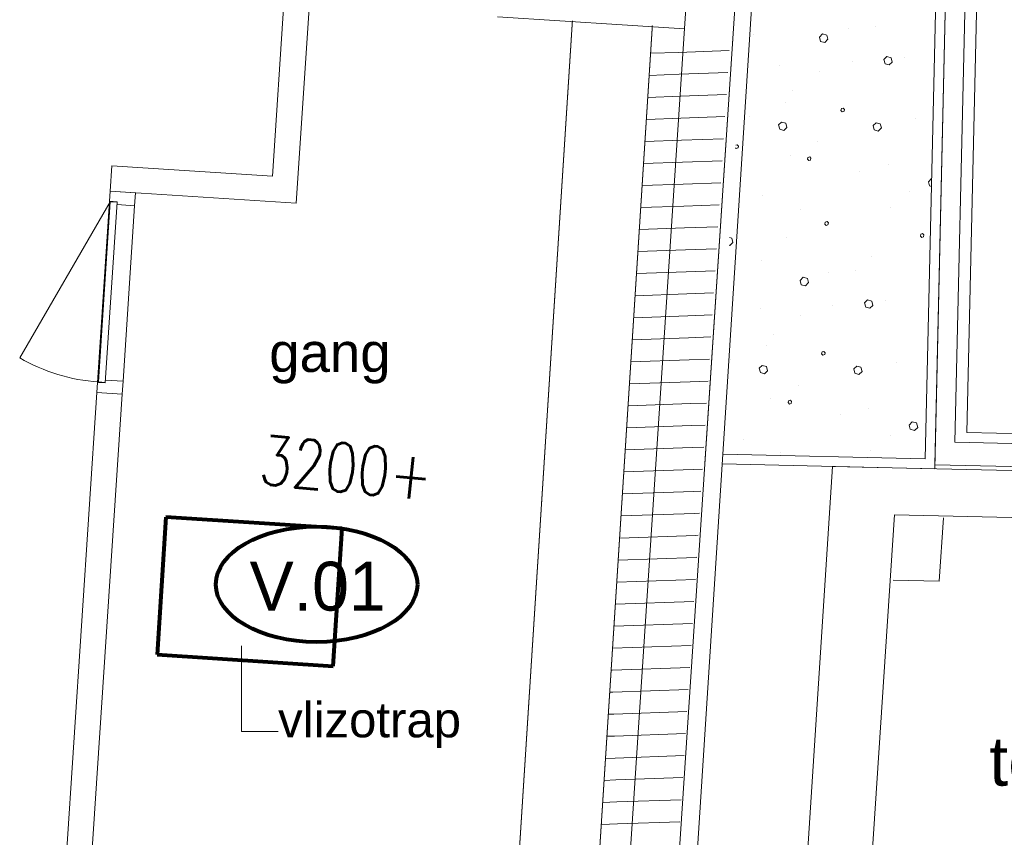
# Model space of a CAD drawing. Header units: millimetres. Extents: x -90830 to 24172, y -102460 to 73669.
# Tile 4 of 198: x -84212 to -79172, y 6925 to 11112. Entities that reach past the tile are written whole.
import ezdxf

# ---------------------------------------------------------------- set-up
doc = ezdxf.new("R2010")
doc.units = ezdxf.units.MM
doc.linetypes.add('ACAD_ISO14W100_S12', pattern=[0.009, 0.007, -0.001, 0, 0, 0, 0, 0, -0.001])
doc.linetypes.add('GETRENNT2_S6', pattern=[0.012, 0.007, -0.001, 0.001, -0.001, 0.001, -0.001])
for name, color, linetype, lineweight in [('Algemeen', 253, 'Continuous', 9), ('Algemeen01', 253, 'Continuous', 80), ('HOOGTEN', 253, 'Continuous', 9), ('Standard', 253, 'Continuous', 9), ('V21-BUITENWANDEN', 253, 'Continuous', 9), ('V22-BINNENWANDEN', 253, 'Continuous', 9), ('V26-DAKCONSTRUCTIES', 253, 'Continuous', 9), ('V27-DAKEN', 253, 'Continuous', 9), ('V32-WANDOPENINGEN-BINNEN', 253, 'Continuous', 9), ('V36-HOOGTELIJN1500', 253, 'GETRENNT2_S6', 9), ('V36-HOOGTELIJN2000', 253, 'ACAD_ISO14W100_S12', 9)]:
    doc.layers.add(name, color=color, linetype=linetype, lineweight=lineweight)
doc.styles.add('ARIAL', font='arial.ttf')
doc.styles.add('TXT', font='txt.shx')

msp = doc.modelspace()

# ---------------------------------------------------------------- linework, layer by layer
at = {"layer": 'Algemeen'}
for p, q in [((-83075.8, 7466.6), (-83075.8, 7905)), ((-82889.1, 7466.6), (-83075.8, 7466.6))]:
    msp.add_line(p, q, dxfattribs=at)
at = {"layer": 'Algemeen01'}
for p, q in [((-83463.3, 8564.9), (-83508.9, 7860.4)), ((-82562, 8506.5), (-83463.3, 8564.9)), ((-82607.6, 7802.1), (-82562, 8506.5)), ((-83508.9, 7860.4), (-82607.6, 7802.1))]:
    msp.add_line(p, q, dxfattribs=at)
msp.add_ellipse((-82692.1, 8220.2), major_axis=(515.6, 0), ratio=0.573767, dxfattribs=at)
at = {"layer": 'Standard'}
for p, q in [((-80415, 11980.3), (-80612.7, 8887.1)), ((-80102.4, 11038.7), (-80118.7, 11022.5)), ((-80080.3, 11033.2), (-80102.4, 11038.7)), ((-79971.2, 11064.7), (-79971.2, 11064.7)), ((-79832.4, 11075), (-79832.4, 11075)), ((-80457.5, 11035.6), (-80457.5, 11035.6)), ((-80118.7, 11022.5), (-80112.9, 11000.7)), ((-80112.9, 11000.7), (-80090.8, 10995.2)), ((-80090.8, 10995.2), (-80074.5, 11011.5)), ((-80074.5, 11011.5), (-80080.3, 11033.2)), ((-80982.1, 10939.5), (-80839.6, 10944.5)), ((-80839.6, 10944.5), (-80580.4, 10953.6)), ((-79950.7, 10896.3), (-79950.7, 10896.3)), ((-79773, 10923.6), (-79788.1, 10907.2)), ((-79788.1, 10907.2), (-79782.3, 10885.4)), ((-79750.9, 10916.8), (-79773, 10923.6)), ((-79761.4, 10880), (-79745.2, 10895)), ((-79745.2, 10895), (-79750.9, 10916.8)), ((-79683.1, 10918.9), (-79683.1, 10918.9)), ((-80835.6, 10832.1), (-80587.6, 10840.7)), ((-80320.8, 10878), (-80320.8, 10878)), ((-80116.6, 10844.3), (-80116.6, 10844.3)), ((-79782.3, 10885.4), (-79761.4, 10880)), ((-80989.3, 10826.7), (-80835.6, 10832.1)), ((-80255.9, 10747.5), (-80255.9, 10747.5)), ((-80996.5, 10713.9), (-80831.7, 10719.6)), ((-80831.7, 10719.6), (-80594.8, 10727.9)), ((-80290.7, 10688.8), (-80290.7, 10688.8)), ((-80006.1, 10656.2), (-80009.4, 10646.4)), ((-80009.4, 10646.4), (-80002.4, 10639.6)), ((-79997.1, 10659.2), (-80006.1, 10656.2)), ((-80002.4, 10639.6), (-79992.2, 10642.5)), ((-79990.2, 10651.2), (-79997.1, 10659.2)), ((-79992.2, 10642.5), (-79990.2, 10651.2)), ((-81003.7, 10601.1), (-80827.8, 10607.2)), ((-80827.8, 10607.2), (-80602, 10615.1)), ((-80474.5, 10616.9), (-80474.5, 10616.9)), ((-80312.5, 10587.7), (-80327.5, 10572.6)), ((-80290.4, 10582.2), (-80312.5, 10587.7)), ((-79827.5, 10584.3), (-79843.7, 10569.3)), ((-79806.6, 10578.9), (-79827.5, 10584.3)), ((-79624.1, 10603.3), (-79624.1, 10603.3)), ((-80327.5, 10572.6), (-80321.7, 10550.8)), ((-80321.7, 10550.8), (-80300.9, 10544.2)), ((-80300.9, 10544.2), (-80284.6, 10560.4)), ((-80284.6, 10560.4), (-80290.4, 10582.2)), ((-79843.7, 10569.3), (-79837.9, 10547.5)), ((-79837.9, 10547.5), (-79817.2, 10540.9)), ((-79817.2, 10540.9), (-79800.8, 10557.1)), ((-79800.8, 10557.1), (-79806.6, 10578.9)), ((-81010.9, 10488.3), (-80823.9, 10494.8)), ((-80823.9, 10494.8), (-80609.2, 10502.3)), ((-80127.4, 10486.5), (-80127.4, 10486.5)), ((-80548, 10455.1), (-80545.2, 10452)), ((-80539.9, 10471.6), (-80547, 10469.2)), ((-80545.2, 10452), (-80535, 10454.9)), ((-80532.9, 10464.8), (-80539.9, 10471.6)), ((-80535, 10454.9), (-80532.9, 10464.8)), ((-80819.9, 10382.4), (-80616.4, 10389.5)), ((-80268.4, 10416.2), (-80268.4, 10416.2)), ((-80177.7, 10406.5), (-80179.6, 10397.8)), ((-80179.6, 10397.8), (-80172.7, 10389.8)), ((-80167.4, 10409.4), (-80177.7, 10406.5)), ((-80172.7, 10389.8), (-80163.7, 10392.8)), ((-80161.7, 10402.7), (-80167.4, 10409.4)), ((-80163.7, 10392.8), (-80161.7, 10402.7)), ((-81018.1, 10375.4), (-80819.9, 10382.4)), ((-79911.1, 10336.4), (-79911.1, 10336.4)), ((-79766.9, 10368.8), (-79766.9, 10368.8)), ((-79544.2, 10298.5), (-79560.6, 10282.2)), ((-79560.6, 10282.2), (-79554.8, 10260.5)), ((-79543.8, 10298.4), (-79544.2, 10298.5)), ((-81025.3, 10262.6), (-80816, 10269.9)), ((-80816, 10269.9), (-80623.6, 10276.6)), ((-79554.8, 10260.5), (-79544.7, 10257.9)), ((-80410.2, 10210.5), (-80410.2, 10210.5)), ((-79656.3, 10229.6), (-79656.3, 10229.6)), ((-81032.5, 10149.8), (-80812.1, 10157.5)), ((-80812.1, 10157.5), (-80630.8, 10163.8)), ((-80216.4, 10140), (-80216.4, 10140)), ((-79756.5, 10152.3), (-79756.5, 10152.3)), ((-81039.8, 10037), (-80808.2, 10045.1)), ((-80808.2, 10045.1), (-80638, 10051)), ((-80088.7, 10074.6), (-80090.7, 10064.8)), ((-80090.7, 10064.8), (-80083.7, 10057.9)), ((-80078.4, 10077.6), (-80088.7, 10074.6)), ((-80083.7, 10057.9), (-80074.7, 10061)), ((-80071.4, 10070.8), (-80078.4, 10077.6)), ((-80074.7, 10061), (-80071.4, 10070.8)), ((-80566.7, 9992.2), (-80578.2, 9995.7)), ((-80560.9, 9970.4), (-80566.7, 9992.2)), ((-80285.4, 9997.5), (-80285.4, 9997.5)), ((-79599.5, 10013.2), (-79601.5, 10003.4)), ((-79601.5, 10003.4), (-79594.6, 9996.5)), ((-79590.5, 10016.3), (-79599.5, 10013.2)), ((-79594.6, 9996.5), (-79585.5, 9999.6)), ((-79583.5, 10009.4), (-79590.5, 10016.3)), ((-79585.5, 9999.6), (-79583.5, 10009.4)), ((-81047, 9924.2), (-80804.2, 9932.6)), ((-80804.2, 9932.6), (-80645.3, 9938.2)), ((-80580.8, 9956.3), (-80577.1, 9955.4)), ((-80577.1, 9955.4), (-80560.9, 9970.4)), ((-80413.8, 9881), (-80413.8, 9881)), ((-79851.6, 9901.6), (-79851.6, 9901.6)), ((-79931.4, 9828.9), (-79931.4, 9828.9)), ((-81054.2, 9811.3), (-80800.3, 9820.2)), ((-80800.3, 9820.2), (-80652.5, 9825.4)), ((-80556.5, 9789.5), (-80556.5, 9789.5)), ((-80201.3, 9792.7), (-80217.7, 9776.4)), ((-80179.2, 9787.1), (-80201.3, 9792.7)), ((-80173.4, 9765.4), (-80179.2, 9787.1)), ((-80070.1, 9818.6), (-80070.1, 9818.6)), ((-80217.7, 9776.4), (-80211.9, 9754.6)), ((-80211.9, 9754.6), (-80189.8, 9749.1)), ((-80189.8, 9749.1), (-80173.4, 9765.4)), ((-81061.4, 9698.5), (-80796.4, 9707.8)), ((-80796.4, 9707.8), (-80659.7, 9712.5)), ((-79871.9, 9677.5), (-79887, 9661.1)), ((-79849.9, 9670.7), (-79871.9, 9677.5)), ((-80419.7, 9632), (-80419.7, 9632)), ((-80049.6, 9650.2), (-80049.6, 9650.2)), ((-79887, 9661.1), (-79881.2, 9639.3)), ((-79881.2, 9639.3), (-79860.3, 9633.9)), ((-79860.3, 9633.9), (-79844.1, 9648.9)), ((-79844.1, 9648.9), (-79849.9, 9670.7)), ((-79782, 9672.9), (-79782, 9672.9)), ((-81068.6, 9585.7), (-80792.5, 9595.3)), ((-80792.5, 9595.3), (-80666.9, 9599.7)), ((-80215.5, 9598.2), (-80215.5, 9598.2)), ((-79559.5, 9611.6), (-79560, 9610.1)), ((-79560, 9610.1), (-79559.5, 9609.5)), ((-81075.8, 9472.9), (-80788.5, 9482.9)), ((-80788.5, 9482.9), (-80674.1, 9486.9)), ((-80354.9, 9501.4), (-80354.9, 9501.4)), ((-80389.6, 9442.7), (-80389.6, 9442.7)), ((-80105.1, 9410.1), (-80108.4, 9400.3)), ((-80108.4, 9400.3), (-80101.4, 9393.5)), ((-80096.1, 9413.1), (-80105.1, 9410.1)), ((-80101.4, 9393.5), (-80091.1, 9396.5)), ((-80089.2, 9405.1), (-80096.1, 9413.1)), ((-80091.1, 9396.5), (-80089.2, 9405.1)), ((-81083, 9360.1), (-80784.6, 9370.5)), ((-80784.6, 9370.5), (-80681.3, 9374.1)), ((-80573.4, 9370.8), (-80573.4, 9370.8)), ((-80411.5, 9341.6), (-80426.4, 9326.5)), ((-80426.4, 9326.5), (-80420.7, 9304.7)), ((-80389.3, 9336.1), (-80411.5, 9341.6)), ((-80383.5, 9314.3), (-80389.3, 9336.1)), ((-79926.4, 9338.2), (-79942.7, 9323.2)), ((-79905.6, 9332.8), (-79926.4, 9338.2)), ((-79899.8, 9311), (-79905.6, 9332.8)), ((-79723.1, 9357.2), (-79723.1, 9357.2)), ((-80420.7, 9304.7), (-80399.9, 9298.1)), ((-80399.9, 9298.1), (-80383.5, 9314.3)), ((-79942.7, 9323.2), (-79936.9, 9301.4)), ((-79936.9, 9301.4), (-79916.1, 9294.8)), ((-79916.1, 9294.8), (-79899.8, 9311)), ((-81090.2, 9247.2), (-80780.7, 9258)), ((-80780.7, 9258), (-80688.5, 9261.3)), ((-80226.4, 9240.4), (-80226.4, 9240.4)), ((-81097.4, 9134.4), (-80776.8, 9145.6)), ((-80776.8, 9145.6), (-80695.7, 9148.4)), ((-80367.4, 9170.1), (-80367.4, 9170.1)), ((-80276.6, 9160.4), (-80278.6, 9151.8)), ((-80278.6, 9151.8), (-80271.7, 9143.7)), ((-80266.4, 9163.3), (-80276.6, 9160.4)), ((-80271.7, 9143.7), (-80262.7, 9146.7)), ((-80260.6, 9156.6), (-80266.4, 9163.3)), ((-80262.7, 9146.7), (-80260.6, 9156.6)), ((-79865.8, 9122.8), (-79865.8, 9122.8)), ((-80010.1, 9090.3), (-80010.1, 9090.3)), ((-81104.7, 9021.6), (-80772.8, 9033.2)), ((-80772.8, 9033.2), (-80702.9, 9035.6)), ((-79643.2, 9052.4), (-79659.5, 9036.2)), ((-79659.5, 9036.2), (-79653.7, 9014.4)), ((-79621.1, 9046.9), (-79643.2, 9052.4)), ((-79631.6, 9008.9), (-79615.4, 9023.9)), ((-79615.4, 9023.9), (-79621.1, 9046.9)), ((-79755.2, 8983.6), (-79755.2, 8983.6)), ((-79653.7, 9014.4), (-79631.6, 9008.9)), ((-80768.9, 8920.7), (-80710.2, 8922.8)), ((-80509.1, 8964.4), (-80509.1, 8964.4)), ((-81111.9, 8908.8), (-80768.9, 8920.7)), ((-80612.7, 8887.1), (-81006.6, 2724.8)), ((-80315.3, 8893.9), (-80315.3, 8893.9)), ((-79855.4, 8906.3), (-79855.4, 8906.3)), ((-81119.1, 8795.9), (-80765, 8808.3)), ((-80765, 8808.3), (-80717.4, 8810)), ((-81126.3, 8683.1), (-80761, 8695.9)), ((-80761, 8695.9), (-80724.6, 8697.2)), ((-81133.5, 8570.3), (-80757.1, 8583.5)), ((-80757.1, 8583.5), (-80731.8, 8584.3)), ((-81140.7, 8457.5), (-80753.2, 8471)), ((-80753.2, 8471), (-80739, 8471.5)), ((-81147.9, 8344.7), (-80749.3, 8358.6)), ((-80749.3, 8358.6), (-80746.2, 8358.7)), ((-81155.1, 8231.8), (-80753.4, 8245.9)), ((-81162.4, 8119), (-80760.6, 8133.1)), ((-81169.6, 8006.2), (-80767.8, 8020.2)), ((-81176.8, 7893.4), (-80775.1, 7907.4)), ((-81184, 7780.6), (-81179.4, 7780.7)), ((-81179.4, 7780.7), (-80782.3, 7794.6)), ((-81191.2, 7667.7), (-81175.4, 7668.3)), ((-81175.4, 7668.3), (-80789.5, 7681.8)), ((-81171.5, 7555.9), (-80796.7, 7569)), ((-81198.4, 7554.9), (-81171.5, 7555.9)), ((-81205.6, 7442.1), (-81167.6, 7443.4)), ((-81167.6, 7443.4), (-80803.9, 7456.1)), ((-81212.8, 7329.3), (-81163.7, 7331)), ((-81163.7, 7331), (-80811.1, 7343.3)), ((-81220, 7216.5), (-81159.7, 7218.6)), ((-81159.7, 7218.6), (-80818.3, 7230.5)), ((-81155.8, 7106.1), (-80825.5, 7117.7)), ((-81227.3, 7103.6), (-81155.8, 7106.1)), ((-81234.5, 6990.8), (-81151.9, 6993.7)), ((-81151.9, 6993.7), (-80832.8, 7004.8))]:
    msp.add_line(p, q, dxfattribs=at)
at = {"layer": 'V21-BUITENWANDEN'}
for p, q in [((-81355.4, 2747.6), (-80713.8, 12506)), ((-81105.9, 2731.3), (-80464.3, 12489.6)), ((-79424.5, 8948.6), (-79349, 12259.1)), ((-79527.2, 8832.3), (-79452.2, 12121.4)), ((-79424.5, 8948.6), (-75445.6, 8857.8)), ((-80465.1, 2402), (-80050.7, 8824.2)), ((-80050.7, 8824.2), (-78987.3, 8800)), ((-76917.9, 8772.8), (-79527.2, 8832.3)), ((-79733.2, 8576.9), (-80128, 2634.4)), ((-79733.2, 8576.9), (-78992.7, 8560))]:
    msp.add_line(p, q, dxfattribs=at)
at = {"layer": 'V22-BINNENWANDEN'}
for p, q in [((-82917.6, 10309.6), (-82680.1, 13921.8)), ((-82796.4, 10171.4), (-82550.4, 13913.3)), ((-79363.4, 8998.6), (-79289, 12257.7)), ((-83740.8, 10363.8), (-83749.4, 10234)), ((-82917.6, 10309.6), (-83740.8, 10363.8)), ((-82796.4, 10171.4), (-83749.4, 10234)), ((-84004.9, 6347.6), (-83817.2, 9202.3)), ((-83883, 6219.4), (-83687.5, 9193.7)), ((-79363.4, 8998.6), (-77024, 8945.2)), ((-79483.8, 8560.4), (-79505.3, 8236.6)), ((-79740.9, 8242), (-79505.3, 8236.6))]:
    msp.add_line(p, q, dxfattribs=at)
at = {"layer": 'V26-DAKCONSTRUCTIES'}
msp.add_line((-80808.6, 11064.1), (-81766.5, 11127.1), dxfattribs=at)
at = {"layer": 'V27-DAKEN'}
for p, q in [((-80704.3, 8839.1), (-80497.4, 11985.7)), ((-79456.8, 11917.3), (-79527.7, 8812.3)), ((-79507.9, 11870.5), (-79576.5, 8863.4)), ((-79576.5, 8863.4), (-80612.7, 8887.1)), ((-79527.7, 8812.3), (-80615.9, 8837.1))]:
    msp.add_line(p, q, dxfattribs=at)
at = {"layer": 'V32-WANDOPENINGEN-BINNEN'}
for p, q in [((-83749.4, 10234), (-83752.8, 10182.2)), ((-83619.6, 10225.5), (-83749.4, 10234)), ((-83752.8, 10182.2), (-83813.8, 9254.2)), ((-83752.8, 10182.2), (-83712.9, 10179.5)), ((-83624, 10158.7), (-83619.6, 10225.5)), ((-83748, 10178.8), (-84212, 9379.8)), ((-83748, 10178.8), (-83808.6, 9256.8)), ((-83713.1, 10176.5), (-83773.9, 9251.5)), ((-83748, 10178.8), (-83713.1, 10176.5)), ((-83712.9, 10179.5), (-83713.8, 10164.6)), ((-83713.8, 10164.6), (-83624, 10158.7)), ((-83624, 10158.7), (-83683.1, 9260.6)), ((-83817.2, 9202.3), (-83813.8, 9254.2)), ((-83813.8, 9254.2), (-83773.9, 9251.5)), ((-83808.6, 9256.8), (-83773.7, 9254.5)), ((-83772.9, 9266.5), (-83683.1, 9260.6)), ((-83683.1, 9260.6), (-83687.5, 9193.7)), ((-83687.5, 9193.7), (-83817.2, 9202.3))]:
    msp.add_line(p, q, dxfattribs=at)
msp.add_arc((-83748, 10178.8), 924, 239.8582, 266.2381, dxfattribs=at)
at = {"layer": 'V36-HOOGTELIJN1500'}
for p, q in [((-80973.6, 11079.6), (-81271.4, 6419.9)), ((-81271.4, 6419.9), (-80973.6, 11079.6)), ((-80973.6, 11079.6), (-80973.6, 11079.6))]:
    msp.add_line(p, q, dxfattribs=at)
at = {"layer": 'V36-HOOGTELIJN2000'}
for p, q in [((-81382.7, 11106.1), (-81680.5, 6446.6)), ((-81680.5, 6446.6), (-81382.7, 11106.1)), ((-81382.7, 11106.1), (-81382.7, 11106.1))]:
    msp.add_line(p, q, dxfattribs=at)

# ---------------------------------------------------------------- texts
at = {"layer": 'Algemeen', "attachment_point": 7, "style": 'ARIAL'}
for s, insert, char_height, width in [('\\W1.00;gang', (-82934.8, 9247.6), 200, 727.126), ('\\W0.97;V.01', (-83035.1, 8082.5), 250, 842.472), ('\\W1.00;vlizotrap', (-82889.1, 7382.6), 180, 1032.368), ('\\W1.00;team\\~POJZ', (-79249.1, 7185.8), 250, 1891.537)]:
    msp.add_mtext(s, dxfattribs=dict(at, insert=insert, char_height=char_height, width=width))
at = {"layer": 'HOOGTEN', "insert": (-82993.3, 8736.1), "char_height": 250, "width": 960.458, "attachment_point": 7, "rotation": 354.3169, "style": 'TXT'}
msp.add_mtext('\\W0.78;3200+', dxfattribs=at)

doc.saveas('drawing.dxf')
